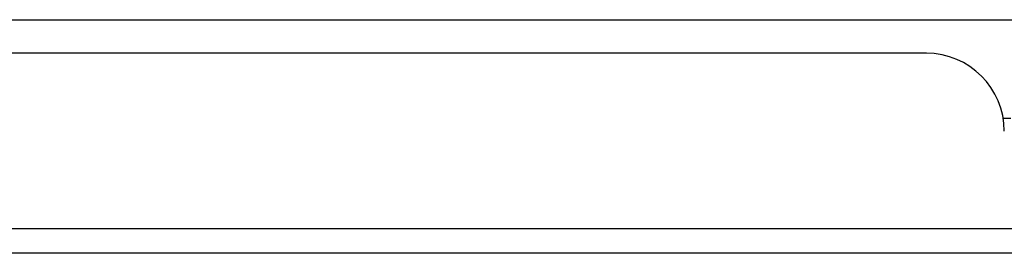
# Model space of a CAD drawing. Header units: inches. Extents: x 7 to 228, y 17 to 114.
# Tile 12 of 143: x 45.576 to 49.517, y 17.018 to 17.952. Entities that reach past the tile are written whole.
import ezdxf

# ---------------------------------------------------------------- set-up
doc = ezdxf.new("R2010")
doc.units = ezdxf.units.IN
doc.header["$MEASUREMENT"] = 0
doc.layers.add('Visible Edges(ANSI)', color=7, linetype='Continuous', lineweight=25)
doc.layers.add('Visible Tangent Edges(ANSI)', color=7, linetype='Continuous', lineweight=25)

msp = doc.modelspace()

# ---------------------------------------------------------------- linework, layer by layer
at = {"layer": 'Visible Edges(ANSI)'}
for p, q in [((38.81, 17.9522), (49.6842, 17.9522)), ((49.2046, 17.8182), (39.2896, 17.8182)), ((49.5122, 17.5582), (49.5427, 17.5582)), ((54.9486, 17.0182), (7.3436, 17.0182))]:
    msp.add_line(p, q, dxfattribs=at)
msp.add_arc((49.2046, 17.5062), 0.312, 0, 90, dxfattribs=at)
at = {"layer": 'Visible Tangent Edges(ANSI)'}
msp.add_line((7.3436, 17.1172), (54.9486, 17.1172), dxfattribs=at)

doc.saveas('drawing.dxf')
